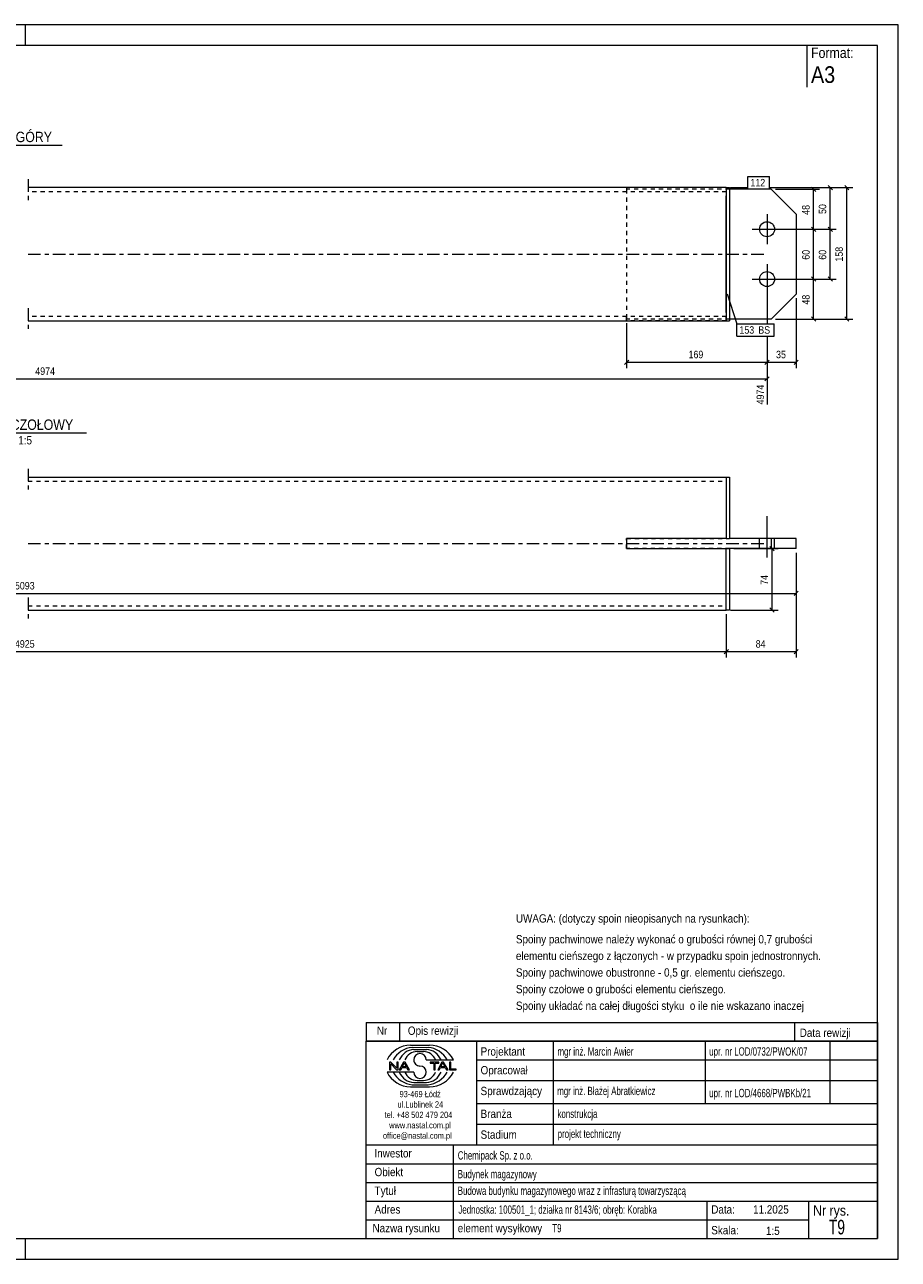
# Model space of a CAD drawing. Header units: millimetres. Extents: x 0 to 420, y 0 to 297.
# Tile 2 of 2: x 210 to 420, y 0 to 297. Entities that reach past the tile are written whole.
import ezdxf

# ---------------------------------------------------------------- set-up
doc = ezdxf.new("R2010")
doc.units = ezdxf.units.MM
for name, pattern in [('XKITLINE00', [0]), ('XKITLINE01', [4, 1, -1, 1, -1]), ('XKITLINE03', [6, 3, -1, 1, -1])]:
    doc.linetypes.add(name, pattern=pattern)
for name, color, linetype, lineweight in [('Arkusz rysunku', 3, 'Continuous', 0), ('Element', 2, 'Continuous', 0), ('Inny typ obiektu', 7, 'Continuous', 0), ('Wymiar', 4, 'Continuous', 0), ('Znak elementu', 2, 'Continuous', 0), ('Śruba', 3, 'Continuous', 0)]:
    doc.layers.add(name, color=color, linetype=linetype, lineweight=lineweight)
doc.styles.add('ARIAL', font='ARIAL.TTF')

msp = doc.modelspace()

# ---------------------------------------------------------------- linework, layer by layer
at = {"layer": 'Arkusz rysunku', "linetype": 'XKITLINE00', "lineweight": 0}
for p, q in [((420, 297), (0, 297)), ((210, 292), (210, 297)), ((420, 297), (415, 297)), ((420, 0), (420, 297)), ((415, 292), (5, 292)), ((415, 5), (415, 292)), ((5, 5), (415, 5)), ((210, 0), (210, 5)), ((0, 0), (420, 0))]:
    msp.add_line(p, q, dxfattribs=at)
at = {"layer": 'Element', "linetype": 'XKITLINE03', "lineweight": 0}
for p, q in [((210.62, 259.8), (210.62, 254.8)), ((210.62, 241.8), (388.62, 241.8)), ((210.62, 228.8), (210.62, 223.8)), ((210.62, 190.18), (210.62, 185.18)), ((210.62, 172.18), (388.62, 172.18)), ((210.62, 159.18), (210.62, 154.18))]:
    msp.add_line(p, q, dxfattribs=at)
at = {"layer": 'Element', "linetype": 'XKITLINE00', "lineweight": 0}
for p, q in [((378.62, 257.8), (210.62, 257.8)), ((378.62, 257.8), (378.62, 225.8)), ((378.62, 257.8), (379.42, 257.8)), ((378.62, 227.8), (378.62, 255.8)), ((379.42, 257.8), (379.42, 225.8)), ((389.42, 257.4), (379.42, 257.4)), ((389.42, 257.4), (395.42, 251.4)), ((395.42, 251.4), (395.42, 232.2)), ((395.42, 232.2), (389.42, 226.2)), ((210.62, 225.8), (378.62, 225.8)), ((378.62, 225.8), (379.42, 225.8)), ((389.42, 226.2), (379.42, 226.2)), ((210.62, 188.18), (378.62, 188.18)), ((378.62, 188.18), (378.62, 173.38)), ((378.62, 188.18), (379.42, 188.18)), ((379.42, 188.18), (379.42, 173.38)), ((378.62, 186.18), (378.62, 173.38)), ((378.62, 173.38), (354.62, 173.38)), ((354.62, 173.38), (354.62, 170.98)), ((378.62, 173.38), (379.42, 173.38)), ((395.42, 173.38), (379.42, 173.38)), ((389.42, 173.38), (389.42, 170.98)), ((395.42, 170.98), (395.42, 173.38)), ((354.62, 170.98), (378.62, 170.98)), ((378.62, 158.18), (378.62, 170.98)), ((378.62, 156.18), (378.62, 170.98)), ((378.62, 170.98), (379.42, 170.98)), ((379.42, 170.98), (379.42, 156.18)), ((395.42, 170.98), (379.42, 170.98)), ((210.62, 156.18), (378.62, 156.18)), ((379.42, 156.18), (378.62, 156.18))]:
    msp.add_line(p, q, dxfattribs=at)
at = {"layer": 'Element', "linetype": 'XKITLINE01', "lineweight": 0}
for p, q in [((378.62, 256.8), (210.62, 256.8)), ((354.62, 257.8), (354.62, 256.8)), ((354.62, 257.4), (354.62, 226.2)), ((379.42, 257.4), (354.62, 257.4)), ((378.62, 257.8), (378.62, 255.8)), ((378.62, 257.8), (378.62, 225.8)), ((378.62, 257.8), (379.42, 257.8)), ((379.42, 257.8), (379.42, 225.8)), ((378.62, 226.8), (210.62, 226.8)), ((354.62, 225.8), (354.62, 226.8)), ((379.42, 226.2), (354.62, 226.2)), ((354.62, 225.95), (354.62, 225.8)), ((378.62, 225.8), (354.62, 225.8)), ((378.62, 225.8), (378.62, 227.8)), ((378.62, 225.8), (378.62, 227.42)), ((378.62, 225.8), (379.42, 225.8)), ((210.62, 187.18), (378.62, 187.18)), ((378.62, 188.18), (378.62, 186.18)), ((354.62, 170.98), (354.62, 173.38)), ((354.62, 173.38), (379.42, 173.38)), ((379.42, 170.98), (354.62, 170.98)), ((378.62, 156.18), (378.62, 158.18)), ((210.62, 157.18), (378.62, 157.18))]:
    msp.add_line(p, q, dxfattribs=at)
at = {"layer": 'Inny typ obiektu', "linetype": 'XKITLINE00', "lineweight": 0}
for p, q in [((398, 292), (398, 282)), ((196.26, 268), (218.86, 268)), ((195.58, 198.78), (224.66, 198.78)), ((292, 57), (292, 52.5)), ((292, 57), (415, 57)), ((300, 57), (300, 52.5)), ((395, 57), (395, 52.5)), ((415, 57), (415, 52.5)), ((415, 52.5), (292, 52.5)), ((292, 5), (292, 52.5)), ((292, 52.5), (415, 52.5)), ((302.62, 51.49), (307.23, 51.5)), ((303.07, 50.99), (306.86, 51)), ((303.46, 50.49), (306.45, 50.49)), ((318.5, 52.5), (318.5, 27.5)), ((337, 27.5), (337, 52.5)), ((373.5, 52.5), (373.5, 37.5)), ((403.5, 52.5), (403.5, 37.5)), ((415, 52.5), (415, 5)), ((304.2, 49.98), (305.73, 49.99)), ((306.42, 47.99), (312.98, 47.99)), ((318.5, 48), (415, 48)), ((303.43, 45.01), (297, 45.01)), ((297.93, 47.44), (297.57, 47.44)), ((297.57, 47.44), (297.57, 45.56)), ((297.57, 45.56), (297.9, 45.56)), ((297.9, 47.04), (299.29, 45.56)), ((297.9, 45.56), (297.9, 47.04)), ((299.31, 45.96), (297.93, 47.44)), ((299.29, 45.56), (299.65, 45.56)), ((299.65, 47.44), (299.31, 47.44)), ((299.31, 47.44), (299.31, 45.96)), ((299.65, 45.56), (299.65, 47.44)), ((300.96, 47.44), (299.94, 45.56)), ((299.94, 45.56), (300.31, 45.56)), ((300.31, 45.56), (300.61, 46.13)), ((300.61, 46.13), (301.71, 46.13)), ((300.71, 46.33), (301.14, 47.24)), ((301.6, 46.33), (300.71, 46.33)), ((301.33, 47.44), (300.96, 47.44)), ((301.14, 47.24), (301.6, 46.33)), ((302.41, 45.56), (301.33, 47.44)), ((301.71, 46.13), (302.02, 45.56)), ((302.02, 45.56), (302.41, 45.56)), ((309.43, 47.44), (307.34, 47.44)), ((307.34, 47.44), (307.34, 47.22)), ((307.34, 47.22), (308.21, 47.22)), ((308.21, 47.22), (308.21, 45.56)), ((308.21, 45.56), (308.56, 45.56)), ((308.56, 45.56), (308.56, 47.22)), ((308.56, 47.22), (309.43, 47.22)), ((310.21, 47.44), (309.2, 45.56)), ((309.2, 45.56), (309.57, 45.56)), ((309.43, 47.22), (309.43, 47.44)), ((309.57, 45.56), (309.86, 46.13)), ((309.86, 46.13), (310.96, 46.13)), ((309.96, 46.33), (310.39, 47.24)), ((310.86, 46.33), (309.96, 46.33)), ((310.59, 47.44), (310.21, 47.44)), ((310.4, 47.24), (310.39, 47.24)), ((310.4, 47.24), (310.86, 46.33)), ((311.67, 45.56), (310.59, 47.44)), ((310.96, 46.13), (311.27, 45.56)), ((311.27, 45.56), (311.67, 45.56)), ((312.36, 47.44), (312.01, 47.44)), ((312.01, 47.44), (312.01, 45.56)), ((312.01, 45.56), (313.66, 45.56)), ((312.36, 45.78), (312.36, 47.44)), ((313.66, 45.78), (312.36, 45.78)), ((313.66, 45.56), (313.66, 45.78)), ((303.07, 42.01), (306.86, 42)), ((303.46, 42.51), (306.45, 42.51)), ((304.2, 43.02), (305.73, 43.01)), ((318.5, 43), (415, 43)), ((302.62, 41.51), (307.23, 41.5)), ((318.5, 37.5), (415, 37.5)), ((318.5, 32.5), (415, 32.5)), ((292, 27.5), (415, 27.5)), ((313, 5), (313, 27.5)), ((292, 23), (415, 23)), ((292, 18.5), (415, 18.5)), ((292, 14), (415, 14)), ((374, 5), (374, 14)), ((398.5, 5), (398.5, 14)), ((292, 9.5), (398.5, 9.5)), ((292, 5), (415, 5))]:
    msp.add_line(p, q, dxfattribs=at)
for centre, radius, start, end in [((302.72, 45.08), 6.42, 90.8317, 153.0136), ((303.67, 45), 6.02, 95.7347, 150.2266), ((306.22, 46.41), 4.08, 22.7023, 86.7527), ((306.24, 44.98), 6.04, 29.8256, 84.1252), ((307.25, 45.07), 6.43, 27.0191, 90.199), ((303.7, 46.42), 4.07, 93.3428, 157.3393), ((304.33, 46.6), 3.38, 92.229, 155.8008), ((304.92, 47.99), 1.49, 0.0741, 179.9259), ((304.92, 47.99), 1.49, 179.9259, 270), ((305.59, 46.6), 3.39, 24.2351, 87.5913), ((302.72, 47.92), 6.42, 206.9864, 269.1683), ((303.67, 48), 6.02, 209.7734, 264.2653), ((303.7, 46.58), 4.07, 202.6607, 266.6572), ((304.33, 46.4), 3.38, 204.1992, 267.771), ((304.92, 45.01), 1.49, 180.0741, 359.9259), ((304.92, 45), 1.49, 0.0741, 90), ((305.59, 46.4), 3.39, 272.4087, 335.7649), ((306.22, 46.59), 4.08, 273.2473, 337.2977), ((306.24, 48.02), 6.04, 275.8748, 330.1744), ((307.25, 47.93), 6.43, 269.801, 332.9809)]:
    msp.add_arc(centre, radius, start, end, dxfattribs=at)
at = {"layer": 'Wymiar', "linetype": 'XKITLINE00', "lineweight": 0}
for p, q in [((379.62, 257.8), (383.81, 257.8)), ((379.62, 257.8), (383.81, 257.8)), ((389.02, 257.8), (409.06, 257.8)), ((389.02, 257.8), (405.06, 257.8)), ((390.42, 257.4), (401.06, 257.4)), ((399.11, 257.91), (400.13, 256.89)), ((399.62, 247.8), (399.62, 257.4)), ((403.11, 258.31), (404.13, 257.29)), ((403.62, 247.8), (403.62, 257.8)), ((407.11, 258.31), (408.13, 257.29)), ((407.62, 226.2), (407.62, 257.8)), ((389.42, 247.8), (405.06, 247.8)), ((389.42, 247.8), (405.06, 247.8)), ((389.42, 247.8), (401.06, 247.8)), ((389.42, 247.8), (401.06, 247.8)), ((399.11, 248.31), (400.13, 247.29)), ((399.11, 248.31), (400.13, 247.29)), ((399.62, 235.8), (399.62, 247.8)), ((403.11, 248.31), (404.13, 247.29)), ((403.11, 248.31), (404.13, 247.29)), ((403.62, 235.8), (403.62, 247.8)), ((388.42, 234.8), (388.42, 225.06)), ((388.42, 234.8), (388.42, 225.06)), ((388.42, 234.8), (388.42, 225.06)), ((389.42, 235.8), (405.06, 235.8)), ((389.42, 235.8), (401.06, 235.8)), ((389.42, 235.8), (401.06, 235.8)), ((399.11, 236.31), (400.13, 235.29)), ((399.11, 236.31), (400.13, 235.29)), ((399.62, 226.2), (399.62, 235.8)), ((403.11, 236.31), (404.13, 235.29)), ((395.42, 231.2), (395.42, 214.36)), ((390.42, 226.2), (409.06, 226.2)), ((390.42, 226.2), (401.06, 226.2)), ((399.11, 226.71), (400.13, 225.69)), ((407.11, 226.71), (408.13, 225.69)), ((354.62, 225.2), (354.62, 214.36)), ((388.42, 222.06), (388.42, 205.64)), ((388.42, 222.06), (388.42, 214.36)), ((388.42, 222.06), (388.42, 214.36)), ((355.13, 216.31), (354.11, 215.29)), ((354.62, 215.8), (388.42, 215.8)), ((388.93, 216.31), (387.91, 215.29)), ((388.93, 216.31), (387.91, 215.29)), ((388.42, 215.8), (395.42, 215.8)), ((395.93, 216.31), (394.91, 215.29)), ((41.62, 211.8), (388.42, 211.8)), ((388.93, 212.31), (387.91, 211.29)), ((380.42, 170.98), (391.06, 170.98)), ((389.11, 171.49), (390.13, 170.47)), ((389.62, 156.18), (389.62, 170.98)), ((395.42, 169.98), (395.42, 158.74)), ((395.42, 169.98), (395.42, 144.74)), ((395.93, 160.69), (394.91, 159.67)), ((24.82, 160.18), (395.42, 160.18)), ((378.62, 155.18), (378.62, 144.74)), ((378.62, 155.18), (378.62, 144.74)), ((379.62, 156.18), (391.06, 156.18)), ((389.11, 156.69), (390.13, 155.67)), ((41.62, 146.18), (378.62, 146.18)), ((379.13, 146.69), (378.11, 145.67)), ((379.13, 146.69), (378.11, 145.67)), ((378.62, 146.18), (395.42, 146.18)), ((395.93, 146.69), (394.91, 145.67))]:
    msp.add_line(p, q, dxfattribs=at)
at = {"layer": 'Znak elementu', "linetype": 'XKITLINE00', "lineweight": 0}
for p, q in [((383.81, 260.5), (389.02, 260.5)), ((383.81, 257.5), (383.81, 260.5)), ((389.02, 257.5), (389.02, 260.5)), ((383.81, 257.5), (389.02, 257.5)), ((378.84, 232.26), (381.17, 225.06)), ((381.17, 225.06), (390.12, 225.06)), ((381.17, 222.06), (381.17, 225.06)), ((390.12, 222.06), (390.12, 225.06)), ((381.17, 222.06), (390.12, 222.06))]:
    msp.add_line(p, q, dxfattribs=at)
at = {"layer": 'Śruba', "linetype": 'XKITLINE00', "lineweight": 0}
for p, q in [((388.42, 251.4), (388.42, 244.2)), ((384.82, 247.8), (392.02, 247.8)), ((388.42, 239.4), (388.42, 232.2)), ((384.82, 235.8), (392.02, 235.8)), ((388.42, 168.79), (388.42, 178.79)), ((388.42, 168.79), (388.42, 178.79)), ((386.62, 170.98), (386.62, 173.38)), ((386.62, 170.98), (386.62, 173.38)), ((390.22, 170.98), (390.22, 173.38)), ((390.22, 170.98), (390.22, 173.38))]:
    msp.add_line(p, q, dxfattribs=at)
for centre in [(388.42, 247.8), (388.42, 235.8)]:
    msp.add_circle(centre, 1.8, dxfattribs=at)

# ---------------------------------------------------------------- texts
at = {"layer": 'Inny typ obiektu', "style": 'ARIAL'}
for s, height, width, p in [('Format:', 2.5, 0.85, (399, 289)), ('A3', 4, 0.85, (399, 283)), ('RZUT Z GÓRY', 2.5, 0.85, (196.26, 268.75)), ('WIDOK CZOŁOWY', 2.5, 0.85, (195.58, 199.53)), ('1:5', 2, 0.85, (208.27, 196.03)), ('UWAGA: (dotyczy spoin nieopisanych na rysunkach):', 2, 0.85, (328, 81)), ('Spoiny pachwinowe należy wykonać o grubości równej 0,7 grubości', 2, 0.85, (328, 76)), ('elementu cieńszego z łączonych - w przypadku spoin jednostronnych.', 2, 0.85, (328, 72)), ('Spoiny pachwinowe obustronne - 0,5 gr. elementu cieńszego.', 2, 0.85, (328, 68)), ('Spoiny czołowe o grubości elementu cieńszego.', 2, 0.85, (328, 64)), ('Spoiny układać na całej długości styku  o ile nie wskazano inaczej', 2, 0.85, (328, 60)), ('Nr', 2, 0.85, (294.54, 54)), ('Opis rewizji', 2, 0.85, (302, 54)), ('Data rewizji', 2, 0.85, (396.28, 53.5)), ('Projektant', 2, 0.85, (319.5, 49)), ('mgr inż. Marcin Awier', 2, 0.68, (338, 49)), ('upr. nr LOD/0732/PWOK/07', 2, 0.68, (374.5, 49)), ('Opracował', 2, 0.85, (319.5, 44.5)), ('Sprawdzający', 2, 0.85, (319.5, 39.5)), ('mgr inż. Błażej Abratkiewicz', 2, 0.68, (337.94, 39.5)), ('93-469 Łódź', 1.5, 0.85, (300, 39)), ('upr. nr LOD/4668/PWBKb/21', 2, 0.68, (374.5, 39)), ('ul.Lublinek 24', 1.5, 0.85, (299.5, 36.5)), ('Branża', 2, 0.85, (319.5, 34)), ('konstrukcja', 2, 0.68, (338, 34)), ('tel. +48 502 479 204', 1.5, 0.85, (296.41, 34)), ('www.nastal.com.pl', 1.5, 0.85, (297.5, 31.5)), ('office@nastal.com.pl', 1.5, 0.85, (296, 29)), ('Stadium', 2, 0.85, (319.5, 29)), ('projekt techniczny', 2, 0.68, (338.04, 29.19)), ('Inwestor', 2, 0.85, (293.96, 24.5)), ('Chemipack Sp. z o.o.', 2, 0.68, (314, 24)), ('Obiekt', 2, 0.85, (294, 20)), ('Budynek magazynowy', 2, 0.68, (314, 19.5)), ('Tytuł', 2, 0.85, (294, 15.5)), ('Budowa budynku magazynowego wraz z infrasturą towarzyszącą', 2, 0.68, (314, 15.5)), ('Adres', 2, 0.85, (294, 11)), ('Jednostka: 100501_1; działka nr 8143/6; obręb: Korabka', 2, 0.68, (314.16, 10.96)), ('Data:', 2, 0.85, (375, 11)), ('11.2025', 2, 0.85, (385.06, 11)), ('Nr rys.', 2.5, 0.85, (399.5, 10.5)), ('T9', 3.5, 0.68, (403.29, 6)), ('Nazwa rysunku', 2, 0.85, (293.5, 6.5)), ('element wysyłkowy', 2, 0.85, (314, 6.5)), ('T9', 2, 0.68, (336.75, 6.5)), ('Skala:', 2, 0.85, (375, 6)), ('1:5', 2, 0.85, (388.16, 5.85))]:
    msp.add_text(s, height=height, dxfattribs=dict(at, width=width)).set_placement(p)
at = {"layer": 'Wymiar', "style": 'ARIAL', "width": 0.85}
for s, p in [('48', (398.66, 251.26)), ('50', (402.66, 251.46)), ('60', (398.66, 240.46)), ('60', (402.66, 240.46)), ('158', (406.66, 240)), ('48', (398.66, 229.66)), ('4974', (387.7, 205.64)), ('74', (388.66, 162.24))]:
    msp.add_text(s, height=1.8, rotation=90.0002, dxfattribs=at).set_placement(p)
for s, p in [('169', (369.52, 216.76)), ('35', (390.58, 216.76)), ('4974', (212.35, 212.76)), ('5093', (207.45, 161.14)), ('4925', (207.45, 147.14)), ('84', (385.68, 147.14))]:
    msp.add_text(s, height=1.8, dxfattribs=at).set_placement(p)
at = {"layer": 'Znak elementu', "style": 'ARIAL', "width": 0.85}
for s, p in [('112', (384.41, 258.1)), ('153', (381.77, 222.66)), ('BS', (386.31, 222.66))]:
    msp.add_text(s, height=1.8, dxfattribs=at).set_placement(p)

doc.saveas('drawing.dxf')
